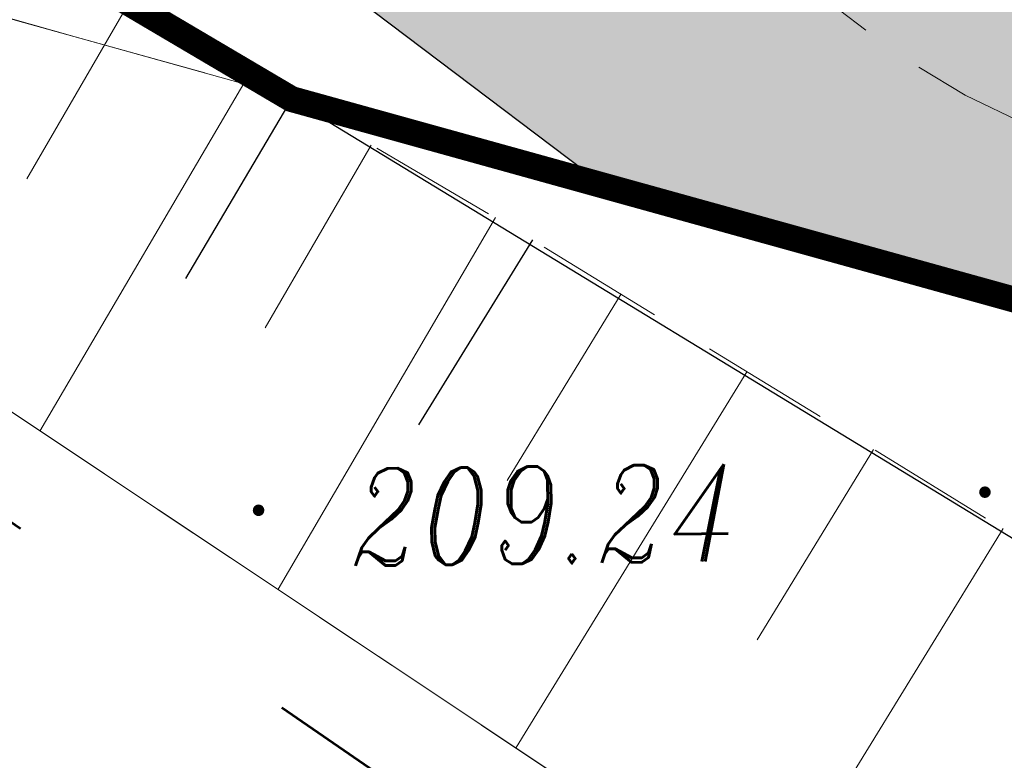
# Model space of a CAD drawing. Header units: metres. Extents: x 7415312 to 7415578, y 5538064 to 5538378.
# Tile 19 of 83: x 7415410 to 7415417, y 5538190 to 5538196. Entities that reach past the tile are written whole.
import ezdxf

# ---------------------------------------------------------------- set-up
doc = ezdxf.new("R2010")
doc.units = ezdxf.units.M
doc.header["$MEASUREMENT"] = 0
for name, pattern in [('1.0_0.5', [1.5, 1, -0.5]), ('342-500', [1.5, 1, -0.5]), ('DASHED2', [0.375, 0.25, -0.125]), ('DGN Style 3', [8.565382, 6.11813, -2.447252]), ('EGBK02-500', [2, 1.5, -0.5]), ('EGBU01-500', [1, 0.5, -0.5]), ('mz1.0_0.5', [1.5, 1, -0.5])]:
    doc.linetypes.add(name, pattern=pattern)
for name, color, linetype, lineweight in [('000 Inne (niezydentyfikowane)', 7, 'Continuous', 0), ('_LL_CIENKA', 7, 'Continuous', 25), ('_LL_OBZEZE GRANITOWE', 30, 'DASHED2', 30), ('_LL_PRZERYWANA', 7, 'mz1.0_0.5', 18), ('BUBZ01', 7, 'Continuous', 0), ('EGBD03', 3, 'Continuous', 0), ('EGBK02', 7, 'Continuous', 0), ('EGBU01', 7, 'Continuous', 0), ('LIN_Linie Rozgraniczajace', 3, 'Continuous', 53), ('LL_KRESKOWANIE', 253, 'Continuous', 0), ('pikieta sztuczna', 7, 'Continuous', 0), ('pikieta sztuczna-Atr2', 7, 'Continuous', 0), ('woda stojąca', 7, 'Continuous', 0)]:
    doc.layers.add(name, color=color, linetype=linetype, lineweight=lineweight)
doc.layers.add('LL_GRANICA', color=250, linetype='342-500')
doc.styles.get("Standard").update_dxf_attribs({"font": 'Working1250.shx', "width": 0.75})

# ---------------------------------------------------------------- blocks, each defined once
blk = doc.blocks.new('PW01_1')
at = {"layer": 'pikieta sztuczna', "linetype": 'Continuous', "lineweight": 13}
h = blk.add_hatch(color=7, dxfattribs=at)
edge = h.paths.add_edge_path()
edge.add_arc((0, 0), 0.45, 0, 360)
blk = doc.blocks.new('A$7E951DA11B3A1')
for radius in [508.9943347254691, 500.912513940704]:
    blk.add_circle((508.9943347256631, 508.9943347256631), radius)

msp = doc.modelspace()

# ---------------------------------------------------------------- hatches: boundary and pattern name
at = {"layer": 'LL_KRESKOWANIE'}
h = msp.add_hatch(dxfattribs=at)
h.set_pattern_fill('AR-CONC', color=256, scale=0.2, angle=45)
h.set_pattern_definition([(95, (0, 0), (1.103103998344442, 0.9256141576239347), [0.15, -1.65]), (400, (0, 0), (-1.259984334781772, 0.8675362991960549), [0.12, -1.32]), (145.4514, (0.09192532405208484, 0.07713451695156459), (-0.1568789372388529, 1.79315056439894), [0.12748038, -1.402284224]), (91.18419999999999, (-0.2828427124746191, 0.2828427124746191), (1.743386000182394, 1.275227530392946), [0.225, -2.475]), (141.6356, (-0.1375604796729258, 0.389111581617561), (-0.05579802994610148, 2.699423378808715), [0.191220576, -2.103426]), (396.1842, (-0.2828427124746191, 0.2828427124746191), (-0.05580013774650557, 2.699423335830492), [0.18, -1.98]), (66, (-0.07071067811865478, 0.3535533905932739), (1.413543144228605, 0.2747649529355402), [0.15, -1.65]), (371, (-0.07071067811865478, 0.3535533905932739), (-0.681417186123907, 1.369616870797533), [0.12, -1.32]), (116.4514, (0.04708459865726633, 0.3764503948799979), (0.7321272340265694, 1.644381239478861), [0.12748038, -1.402284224]), (82.50000000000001, (0, 0), (-0.4535863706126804, 0.4879796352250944), [0, -1.304, 0, -1.34, 0, -1.325]), (52.49999999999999, (0, 0), (-0.1857458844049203, 0.929818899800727), [0, -0.764, 0, -1.274, 0, -0.505]), (12.5, (-0.3153696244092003, -0.3153696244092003), (0.7868363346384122, 0.7230415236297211), [0, -0.5, 0, -1.56, 0, -2.07]), (2.499999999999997, (-0.4567909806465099, -0.4567909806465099), (0.6831799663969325, 0.9663196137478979), [0, -0.65, 0, -1.036, 0, -1.47])])
edge = h.paths.add_edge_path()
edge.add_line((7415409.426750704, 5538200.434034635), (7415410.458648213, 5538199.661628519))
edge.add_arc((7415410.916861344, 5538200.403156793), 0.8716785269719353, 238.2868055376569, 349.9842661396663)
edge.add_line((7415411.775255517, 5538200.251555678), (7415412.438819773, 5538204.276366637))
edge.add_arc((7415410.467479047, 5538204.242336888), 1.971634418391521, 0.9889550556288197, 83.11965253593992)
edge.add_line((7415410.703673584, 5538206.199772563), (7415404.811083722, 5538206.556811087))
edge.add_arc((7415404.609370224, 5538205.39394972), 1.180226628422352, 80.1592198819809, 226.4045561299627)
edge.add_line((7415403.795530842, 5538204.539198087), (7415404.707876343, 5538203.850599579))
edge.add_arc((7415405.3308567, 5538204.714314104), 1.064944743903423, 234.1978271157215, 265.4623250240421)
edge.add_line((7415405.246604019, 5538203.652707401), (7415407.277709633, 5538203.52964047))
edge.add_arc((7415407.217229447, 5538202.53147107), 1.000000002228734, 52.95616372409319, 86.53262456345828, ccw=False)
edge.add_line((7415407.819655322, 5538203.329645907), (7415408.727297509, 5538202.644599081))
edge.add_arc((7415408.124871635, 5538201.846424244), 1.000000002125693, -9.378661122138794, 52.95616371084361, ccw=False)
edge.add_line((7415409.111504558, 5538201.683465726), (7415409.046291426, 5538201.288632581))
edge.add_arc((7415409.925007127, 5538201.167841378), 0.8869790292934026, 172.1729844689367, 235.8234074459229)
edge = h.paths.add_edge_path()
edge.add_arc((7415415.130207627, 5538197.717075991), 0.4979755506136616, 210.6183637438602, 390.7098301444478)
edge.add_arc((7415419.933637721, 5538200.569514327), 5.08855693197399, 118.72689625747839, 210.7026227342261, ccw=False)
edge.add_arc((7415417.251093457, 5538205.469852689), 0.4979845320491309, 298.3936144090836, 479.1759415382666)
edge.add_arc((7415419.939314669, 5538200.567959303), 6.08859670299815, 118.7761778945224, 210.656462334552)
edge.add_line((7415414.70166041, 5538197.463448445), (7415414.70166041, 5538197.463448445))
edge = h.paths.add_edge_path()
edge.add_arc((7415419.935045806, 5538200.567107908), 5.089943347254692, 0, 360)
edge = h.paths.add_edge_path()
edge.add_line((7415420.805172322, 5538206.725111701), (7415424.739323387, 5538208.937492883))
edge.add_arc((7415425.520275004, 5538207.420628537), 1.706095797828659, -19.02628232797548, 117.24149537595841, ccw=False)
edge.add_line((7415427.133165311, 5538206.864438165), (7415425.746278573, 5538202.845812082))
edge.add_arc((7415425.108062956, 5538203.128422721), 0.6979884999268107, 215.7218014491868, 336.11557953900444, ccw=False)
edge.add_arc((7415419.940465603, 5538200.574658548), 5.076898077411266, 25.00813940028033, 80.21441047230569)
edge.add_arc((7415421.121780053, 5538206.15089539), 0.6557170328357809, 118.8711833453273, 240.9461840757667, ccw=False)
edge = h.paths.add_edge_path()
edge.add_arc((7415425.355047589, 5538199.185870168), 0.4973782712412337, 345.6032772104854, 525.5548588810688)
edge.add_arc((7415419.931076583, 5538200.588170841), 5.104934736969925, 253.84335615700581, 345.49936666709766, ccw=False)
edge.add_arc((7415418.378994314, 5538195.202388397), 0.5000850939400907, 74.74728555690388, 252.6334364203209)
edge.add_line((7415418.22972698, 5538194.725099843), (7415422.857034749, 5538192.254541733))
edge.add_arc((7415423.518524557, 5538193.600807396), 1.500000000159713, 243.8327312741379, 351.3730453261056)
edge.add_line((7415425.001553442, 5538193.375806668), (7415425.836806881, 5538199.062204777))
h.paths.add_polyline_path([(7415401.124080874, 5538209.123375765), (7415403.853000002, 5538208.528), (7415405.395, 5538208.234), (7415414.450252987, 5538207.819734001), (7415419.115985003, 5538207.840288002), (7415423.475526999, 5538210.291888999), (7415430.252499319, 5538220.602926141), (7415433.748543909, 5538218.063773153), (7415432.31803576, 5538212.707687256), (7415431.88196424, 5538212.952312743), (7415430.041964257, 5538209.672312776), (7415429.5270637, 5538208.147011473), (7415427.759999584, 5538203.159998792), (7415427.619999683, 5538197.070000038), (7415427.533805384, 5538194.253415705), (7415426.700863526, 5538190.690057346), (7415424.649999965, 5538191.630000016), (7415417.641685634, 5538193.507957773), (7415414.226112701, 5538194.534287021), (7415400.197335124, 5538205.122566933)])
at = {"layer": 'LL_KRESKOWANIE', "true_color": 0x9cbd7b}
h = msp.add_hatch(dxfattribs=at)
h.set_pattern_fill('NET3', color=73, scale=4)
h.set_pattern_definition([(0, (363.983241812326, 14.25252145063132), (0, 0.5), []), (59.99999999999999, (363.983241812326, 14.25252145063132), (-0.4330127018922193, 0.2500000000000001), []), (120, (363.983241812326, 14.25252145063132), (-0.4330127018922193, -0.2499999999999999), [])])
edge = h.paths.add_edge_path()
edge.add_line((7415420.829550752, 5538206.681323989), (7415424.763078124, 5538208.893354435))
edge.add_arc((7415425.520275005, 5538207.420628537), 1.655979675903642, -19.02607170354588, 117.20980366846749, ccw=False)
edge.add_line((7415427.085789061, 5538206.880781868), (7415425.699608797, 5538202.864202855))
edge.add_arc((7415425.108062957, 5538203.128422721), 0.6478723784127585, 216.1286891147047, 335.93159503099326, ccw=False)
edge.add_arc((7415419.940465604, 5538200.574658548), 5.127014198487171, 25.06176979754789, 80.11716790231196)
edge.add_arc((7415421.121780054, 5538206.15089539), 0.6056009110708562, 118.8517101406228, 240.1588849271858, ccw=False)
edge = h.paths.add_edge_path()
edge.add_arc((7415425.355047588, 5538199.185870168), 0.4473782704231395, 345.2743346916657, 525.5548588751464)
edge.add_arc((7415424.873392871, 5538199.309942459), 0.05000005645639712, 345.49958476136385, 345.55507681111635, ccw=False)
edge.add_arc((7415419.931076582, 5538200.58817084), 5.154934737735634, 253.84786615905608, 345.49936666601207, ccw=False)
edge.add_arc((7415418.378994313, 5538195.202388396), 0.4500850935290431, 74.79605125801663, 253.2156714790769)
edge.add_line((7415418.249023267, 5538194.771477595), (7415422.879834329, 5538192.299049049))
edge.add_arc((7415423.518524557, 5538193.600807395), 1.450000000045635, 243.8657429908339, 351.3684167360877)
edge.add_line((7415424.952101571, 5538193.383190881), (7415425.787731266, 5538199.072150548))
edge = h.paths.add_edge_path()
edge.add_arc((7415415.130207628, 5538197.717075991), 0.4479755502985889, 210.6183635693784, 390.7098299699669)
edge.add_arc((7415415.558355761, 5538197.971392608), 0.05000814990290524, 210.7040978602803, 210.7113046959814, ccw=False)
edge.add_arc((7415419.933637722, 5538200.569514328), 5.138556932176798, 118.7252279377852, 210.7026227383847, ccw=False)
edge.add_arc((7415417.251093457, 5538205.469852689), 0.447984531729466, 298.3755526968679, 479.1977066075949)
edge.add_arc((7415419.93931467, 5538200.567959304), 6.038596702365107, 118.7744824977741, 210.6564623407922)
edge.add_arc((7415414.701661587, 5538197.463448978), 0.0499987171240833, 30.61852647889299, 30.6566251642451, ccw=False)
edge = h.paths.add_edge_path()
edge.add_line((7415409.455844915, 5538200.474857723), (7415410.486865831, 5538199.703107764))
edge.add_arc((7415410.916861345, 5538200.403156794), 0.8215624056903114, 238.4402444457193, 349.9646232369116)
edge.add_line((7415411.725854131, 5538200.259994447), (7415412.388627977, 5538204.280011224))
edge.add_arc((7415410.467479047, 5538204.242336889), 1.921518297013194, 1.12344426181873, 83.07541792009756)
edge.add_line((7415410.699142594, 5538206.149839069), (7415404.805237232, 5538206.5069573))
edge.add_arc((7415404.609370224, 5538205.39394972), 1.13011050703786, 80.01928551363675, 226.2607020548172)
edge.add_line((7415403.828036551, 5538204.57745266), (7415403.828036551, 5538204.57745266))
edge.add_line((7415403.828036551, 5538204.57745266), (7415404.73762894, 5538203.890932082))
edge.add_arc((7415405.330856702, 5538204.714314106), 1.014828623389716, 234.2281197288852, 265.4362149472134)
edge.add_line((7415405.250107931, 5538203.702703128), (7415407.280740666, 5538203.579664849))
edge.add_arc((7415407.217229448, 5538202.531471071), 1.050116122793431, 52.95616374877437, 86.53262457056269, ccw=False)
edge.add_line((7415407.84984657, 5538203.369647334), (7415408.757488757, 5538202.684600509))
edge.add_arc((7415408.124871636, 5538201.846424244), 1.050116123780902, -9.378660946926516, 52.95616377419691, ccw=False)
edge.add_line((7415409.160950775, 5538201.67529888), (7415409.095849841, 5538201.281145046))
edge.add_arc((7415409.925007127, 5538201.167841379), 0.8368629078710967, 172.218772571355, 235.9013045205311)
at = {"layer": 'LL_KRESKOWANIE'}
h = msp.add_hatch(dxfattribs=at)
h.set_pattern_fill('WAFFLE', color=256, scale=0.4999999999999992, angle=50)
h.set_pattern_definition([(50, (364.0167063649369, 12.36679436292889), (-0.4596266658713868, 0.3856725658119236), [0.4999999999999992, -0.09999999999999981]), (50, (363.9401019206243, 12.43107312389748), (-0.4596266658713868, 0.3856725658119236), [0.4999999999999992, -0.09999999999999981]), (140, (363.8758231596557, 12.35446867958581), (-0.3856725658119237, -0.4596266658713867), [0.5, -0.1]), (140, (363.9401019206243, 12.43107312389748), (-0.3856725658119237, -0.4596266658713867), [0.5, -0.1])])
edge = h.paths.add_edge_path(flags=16)
edge.add_arc((7415419.933811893, 5538200.569587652), 2.582324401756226, 0, 360)
edge = h.paths.add_edge_path()
edge.add_arc((7415419.938225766, 5538200.568256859), 5, 0, 360)

# ---------------------------------------------------------------- linework, layer by layer
for radius in [5.089943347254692, 5.00912513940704]:
    msp.add_circle((7415419.935045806, 5538200.567107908, 496.758187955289), radius)
at = {"layer": '000 Inne (niezydentyfikowane)', "color": 7, "linetype": 'Continuous', "lineweight": 25, "flags": 128}
for points in [[(7415411.836199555, 5538195.189178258), (7415411.016199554, 5538193.799178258)], [(7415413.696199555, 5538194.099178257), (7415412.816199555, 5538192.669178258)]]:
    msp.add_lwpolyline(points, dxfattribs=at)
at = {"layer": '_LL_CIENKA'}
for points in [[(7415430.11, 5538224.559999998), (7415429.841083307, 5538220.887308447), (7415423.12447245, 5538210.668110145), (7415418.968836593, 5538208.331176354), (7415414.569746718, 5538208.32026526), (7415410.83390971, 5538210.232535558), (7415410.606087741, 5538209.787460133), (7415406.811000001, 5538210.146999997), (7415406.619999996, 5538209.327999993), (7415406.072, 5538208.588), (7415405.394999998, 5538208.233999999), (7415403.853000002, 5538208.528), (7415403.487, 5538209.927), (7415401.386478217, 5538210.256158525), (7415399.67, 5538202.85), (7415401.789996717, 5538201.090001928), (7415411.860766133, 5538195.177596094), (7415418.810775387, 5538193.249738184), (7415424.371788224, 5538191.709326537), (7415424.650000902, 5538191.629999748), (7415426.606152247, 5538190.715419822)], [(7415414.226112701, 5538194.534287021), (7415400.197335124, 5538205.122566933), (7415396.182406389, 5538209.321317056), (7415391.988653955, 5538212.976285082), (7415387.944169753, 5538217.878645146)], [(7415411.833782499, 5538195.185081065), (7415423.59, 5538188.03)]]:
    msp.add_lwpolyline(points, dxfattribs=at)
at = {"layer": '_LL_CIENKA', "elevation": 496.7581879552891}
msp.add_lwpolyline([(7415415.853119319, 5538203.097032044, -5.023197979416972), (7415415.267940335, 5538199.442803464)], format="xyb", dxfattribs=at)
at = {"layer": '_LL_CIENKA'}
msp.add_circle((7415419.938225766, 5538200.568256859, 496.758187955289), 5, dxfattribs=at)
at = {"layer": '_LL_OBZEZE GRANITOWE', "color": 5}
msp.add_circle((7415419.940515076, 5538200.567672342, 496.7581879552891), 5.050331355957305, dxfattribs=at)
at = {"layer": '_LL_PRZERYWANA', "color": 2, "elevation": 496.758187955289}
msp.add_lwpolyline([(7415404.906066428, 5538201.862957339, 0.2, 0.2, 1.04351665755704), (7415435.026033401, 5538200.557098, 0.2, 0.2, 0.9583157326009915), (7415404.906066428, 5538201.862957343, 0.2, 0.2, 0)], format="xyseb", close=True, dxfattribs=at)
at = {"layer": '_LL_PRZERYWANA'}
msp.add_circle((7415419.938225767, 5538200.56825686, 496.758187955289), 6.087811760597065, dxfattribs=at)
at = {"layer": 'BUBZ01', "color": 7, "linetype": '1.0_0.5', "lineweight": 13, "flags": 128}
msp.add_lwpolyline([(7415339.82679, 5538285.23524), (7415340.29, 5538284.82), (7415342.12, 5538282.81), (7415344, 5538280.54), (7415346.02, 5538277.97), (7415348.02, 5538275.31), (7415349.95, 5538272.4), (7415351.17, 5538270.56), (7415353.24, 5538267.45), (7415354.44, 5538265.59), (7415356.95, 5538261.68), (7415359.74, 5538257.21), (7415362.86, 5538252.13), (7415363.52, 5538251.05), (7415364.64, 5538249.02), (7415367.11, 5538244.71), (7415367.84, 5538243.67), (7415369.82, 5538240.34), (7415372.25, 5538236.1), (7415373.8, 5538233.41), (7415375.26, 5538231.02), (7415376.23, 5538229.4), (7415377.75, 5538226.89), (7415379.29, 5538224.44), (7415380.59, 5538222.28), (7415382.68, 5538218.73), (7415383.63, 5538217.33), (7415385.07, 5538215.04), (7415385.7, 5538214.19), (7415387.77, 5538211.15), (7415388.79, 5538209.85), (7415389.97, 5538208.49), (7415390.92, 5538207.5), (7415393.26, 5538204.96), (7415398.71, 5538200.32), (7415404.01, 5538196.54), (7415422.69, 5538184.1), (7415436.27, 5538177.85), (7415447.02, 5538172.92), (7415443.66, 5538175.79), (7415432.48, 5538183.13), (7415423.75, 5538187.93), (7415413.56, 5538194.18), (7415401.79, 5538201.09), (7415396.57, 5538205.43), (7415391.73, 5538209.46), (7415390.28, 5538210.84), (7415389.38, 5538212.08), (7415387.39, 5538214.85), (7415386.02, 5538216.91), (7415385.14, 5538218.21), (7415383.86, 5538220.26), (7415381.8, 5538223.41), (7415380.41, 5538225.67), (7415377.62, 5538230.16), (7415375.67, 5538233.28), (7415374.19, 5538235.73), (7415371.83, 5538239.65), (7415370.99, 5538241.33), (7415368.67, 5538245.08), (7415366.6, 5538248.19), (7415363.4, 5538252.97), (7415361.24, 5538256.33), (7415359.46, 5538259.01), (7415357, 5538262.98), (7415354.35, 5538267.07), (7415352.6, 5538269.89), (7415351.95, 5538270.86), (7415350.55, 5538273.04), (7415349.82, 5538274.16), (7415348.33, 5538276.37), (7415347.48, 5538277.51), (7415345.57, 5538280.06), (7415344.33, 5538281.67), (7415343.2, 5538282.99), (7415341.97, 5538284.32), (7415340.83, 5538285.47), (7415340.1, 5538286.28), (7415339.8102, 5538286.55324)], dxfattribs=at)
msp.add_lwpolyline([(7415339.82679, 5538285.23524), (7415340.29, 5538284.82), (7415342.12, 5538282.81), (7415344, 5538280.54), (7415346.02, 5538277.97), (7415348.02, 5538275.31), (7415349.95, 5538272.4), (7415351.17, 5538270.56), (7415353.24, 5538267.45), (7415354.44, 5538265.59), (7415356.95, 5538261.68), (7415359.74, 5538257.21), (7415362.86, 5538252.13), (7415363.52, 5538251.05), (7415364.64, 5538249.02), (7415367.11, 5538244.71), (7415367.84, 5538243.67), (7415369.82, 5538240.34), (7415372.25, 5538236.1), (7415373.8, 5538233.41), (7415375.26, 5538231.02), (7415376.23, 5538229.4), (7415377.75, 5538226.89), (7415379.29, 5538224.44), (7415380.59, 5538222.28), (7415382.68, 5538218.73), (7415383.63, 5538217.33), (7415385.07, 5538215.04), (7415385.7, 5538214.19), (7415387.77, 5538211.15), (7415388.79, 5538209.85), (7415389.97, 5538208.49), (7415390.92, 5538207.5), (7415393.26, 5538204.96), (7415398.71, 5538200.32), (7415404.01, 5538196.54), (7415422.69, 5538184.1), (7415436.27, 5538177.85), (7415447.02, 5538172.92), (7415443.66, 5538175.79), (7415432.48, 5538183.13), (7415423.75, 5538187.93), (7415413.56, 5538194.18), (7415401.79, 5538201.09), (7415396.57, 5538205.43), (7415391.73, 5538209.46), (7415390.28, 5538210.84), (7415389.38, 5538212.08), (7415387.39, 5538214.85), (7415386.02, 5538216.91), (7415385.14, 5538218.21), (7415383.86, 5538220.26), (7415381.8, 5538223.41), (7415380.41, 5538225.67), (7415377.62, 5538230.16), (7415375.67, 5538233.28), (7415374.19, 5538235.73), (7415371.83, 5538239.65), (7415370.99, 5538241.33), (7415368.67, 5538245.08), (7415366.6, 5538248.19), (7415363.4, 5538252.97), (7415361.24, 5538256.33), (7415359.46, 5538259.01), (7415357, 5538262.98), (7415354.35, 5538267.07), (7415352.6, 5538269.89), (7415351.95, 5538270.86), (7415350.55, 5538273.04), (7415349.82, 5538274.16), (7415348.33, 5538276.37), (7415347.48, 5538277.51), (7415345.57, 5538280.06), (7415344.33, 5538281.67), (7415343.2, 5538282.99), (7415341.97, 5538284.32), (7415340.83, 5538285.47), (7415340.1, 5538286.28), (7415339.8102, 5538286.55324)], dxfattribs=at)
at = {"layer": 'BUBZ01', "color": 7, "linetype": 'Continuous', "lineweight": 13, "flags": 128}
for points in [[(7415410.58, 5538195.93), (7415409.79, 5538194.57)], [(7415411.51, 5538195.38), (7415409.89, 5538192.62)], [(7415412.45, 5538194.83), (7415411.63, 5538193.42)], [(7415413.41, 5538194.27), (7415411.73, 5538191.4)], [(7415414.38, 5538193.68), (7415413.5, 5538192.24)], [(7415415.35, 5538193.08), (7415413.57, 5538190.18)], [(7415416.33, 5538192.48), (7415415.43, 5538191.01)], [(7415417.33, 5538191.87), (7415415.5, 5538188.89)]]:
    msp.add_lwpolyline(points, dxfattribs=at)
at = {"layer": 'EGBD03', "linetype": 'Continuous', "lineweight": 13, "flags": 128}
msp.add_lwpolyline([(7415394.25, 5538200.1), (7415424.65, 5538191.63)], dxfattribs=at)
at = {"layer": 'EGBK02', "color": 96, "linetype": 'EGBK02-500', "lineweight": 13, "flags": 128}
msp.add_lwpolyline([(7415424.65, 5538191.63), (7415394.25, 5538200.1)], dxfattribs=at)
at = {"layer": 'EGBU01', "color": 96, "linetype": 'EGBU01-500', "lineweight": 13, "flags": 128}
for points in [[(7415424.65, 5538191.63), (7415394.25, 5538200.1)], [(7415394.25, 5538200.1), (7415424.65, 5538191.63)]]:
    msp.add_lwpolyline(points, dxfattribs=at)
at = {"layer": 'LIN_Linie Rozgraniczajace', "color": 161, "linetype": 'DGN Style 3', "lineweight": 53, "flags": 128}
msp.add_lwpolyline([(7415339.833855, 5538284.673891), (7415347.210186, 5538275.953488), (7415357.217711, 5538260.001472), (7415383.165909, 5538216.81222), (7415390.277404, 5538206.827844), (7415401.333258, 5538197.633598), (7415420.375444, 5538184.579411), (7415443.998124, 5538173.657961), (7415461.145291, 5538164.954834)], dxfattribs=at)
at = {"layer": 'LL_GRANICA', "color": 201}
msp.add_lwpolyline([(7415418.489276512, 5538284.089813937, 0.2, 0.2, 0), (7415408.028774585, 5538238.93129184, 0.2, 0.2, 0), (7415404.394790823, 5538223.243197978, 0.2, 0.2, 0), (7415399.671276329, 5538202.851544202, 0.2, 0.2, 0), (7415401.789999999, 5538201.090000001, 0.2, 0.2, 0), (7415406.21552946, 5538198.499446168, 0.2, 0.2, 0), (7415411.833782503, 5538195.185081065, 0.2, 0.2, 0), (7415424.649999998, 5538191.630000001, 0.2, 0.2, 0), (7415426.606152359, 5538190.715419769, 0.2, 0.2, 0), (7415426.608683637, 5538190.725074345, 0.2, 0.2, 0), (7415429.122616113, 5538200.313014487, 0.2, 0.2, 0), (7415429.340004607, 5538201.142116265, 0.2, 0.2, 0), (7415429.340004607, 5538201.142116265, 0.2, 0.2, 0), (7415438.310623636, 5538235.574776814, 0.2, 0.2, 0), (7415437.919999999, 5538235.730000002, 0.2, 0.2, 0), (7415433.80612904, 5538237.679024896, 0.2, 0.2, 0), (7415432.749999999, 5538243.680000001, 0.2, 0.2, 0), (7415431.079999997, 5538249.430000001, 0.2, 0.2, 0), (7415429.351352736, 5538254.197421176, 0.2, 0.2, 0), (7415427.85, 5538257.575000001, 0.2, 0.2, 0), (7415423.49, 5538266.17, 0.2, 0.2, 0), (7415419.93, 5538270.26, 0.2, 0.2, 0), (7415418.128341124, 5538271.603535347, 0.2, 0.2, 0), (7415419.999999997, 5538280.790000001, 0.2, 0.2, 0)], format="xyseb", dxfattribs=at)
at = {"layer": 'woda stojąca', "color": 141, "linetype": 'Continuous', "lineweight": 13, "flags": 128}
msp.add_lwpolyline([(7415436.27, 5538177.85), (7415422.69, 5538184.1), (7415404.01, 5538196.54), (7415398.71, 5538200.32), (7415393.26, 5538204.96)], dxfattribs=at)

# ---------------------------------------------------------------- block references
at = {"layer": '_LL_CIENKA', "xscale": 0.009999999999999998, "yscale": 0.009999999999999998, "zscale": 0.009999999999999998, "rotation": 7.02719612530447}
msp.add_blockref('A$7E951DA11B3A1', (7415415.506559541, 5538194.894573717, 496.758187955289), dxfattribs=at)
at = {"layer": 'pikieta sztuczna', "color": 7, "linetype": 'Continuous', "lineweight": 13, "xscale": 0.1, "yscale": 0.1, "zscale": 0.1}
for p in [(7415417.19, 5538192.15), (7415411.58, 5538192.01)]:
    msp.add_blockref('PW01_1', p, dxfattribs=at)

# ---------------------------------------------------------------- texts
at = {"layer": 'pikieta sztuczna-Atr2', "color": 7, "lineweight": 13, "insert": (7415412.303194, 5538191.58002), "char_height": 0.75, "attachment_point": 7, "rotation": 0.7319737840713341, "line_spacing_factor": 0.6}
msp.add_mtext('\\FITALIC_1250;\\H1x;\\W0.8;209.24', dxfattribs=at)

doc.saveas('drawing.dxf')
